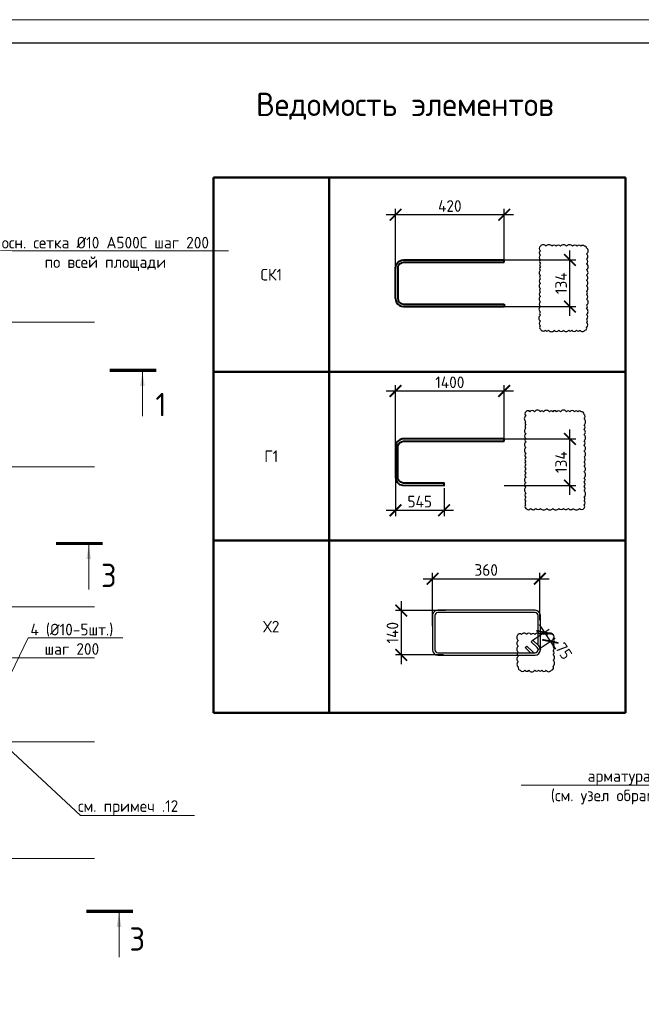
# Model space of a CAD drawing. Header units: millimetres. Extents: x -386473 to 311666, y -59273 to 291770.
# Tile 119 of 132: x 154042 to 167364, y 16590 to 37703. Entities that reach past the tile are written whole.
import ezdxf
from ezdxf import colors
from ezdxf.entities.mleader import LeaderData, LeaderLine
from ezdxf.math import Vec2, Vec3

# ---------------------------------------------------------------- set-up
doc = ezdxf.new("R2010")
doc.units = ezdxf.units.MM
doc.linetypes.add('______5', pattern=[1100, 800, -100, 100, -100])
doc.linetypes.add('осевая', pattern=[50.8, 31.75, -6.35, 6.35, -6.35])
for name, color, linetype, lineweight in [('Арм_хомуты', 133, 'Continuous', 18), ('Выноски', 20, 'Continuous', 20), ('Оси', 40, '______5', 18), ('подоснова', 151, 'Continuous', 5), ('размер', 1, 'Continuous', 25), ('РАЗМЕРЫ', 1, 'Continuous', 9), ('ТОНКИЕ', 7, 'Continuous', 9), ('Узлы', 7, 'Continuous', 0)]:
    doc.layers.add(name, color=color, linetype=linetype, lineweight=lineweight)
doc.layers.add('ТОЛСТЫЕ_ОСНОВНЫЕ', color=6, linetype='Continuous')
doc.styles.add('GOST 2.304', font='CS_Gost2304.shx')
doc.styles.add('GOST-2.304_Type-B', font='GOST_Common.ttf')
doc.dimstyles.new('СПДС', dxfattribs={"dimscale": 100, "dimtxt": 2.5, "dimasz": 2.5, "dimexe": 1.25, "dimexo": 0, "dimtad": 1, "dimdec": 0, "dimtxsty": 'GOST-2.304_Type-B', "dimblk": 'ARCHTICK', "dimcen": 2.5, "dimdle": 2, "dimadec": 0, "dimazin": 2, "dimtfac": 0.75, "dimtdec": 0, "dimtmove": 1, "dimatfit": 3, "dimfxl": 1, "dimtolj": 1, "dimarcsym": 1})

# ---------------------------------------------------------------- blocks, each defined once
blk = doc.blocks.new('оси2')
at = {"layer": 'Оси', "color": 16, "linetype": 'осевая', "lineweight": 0, "ltscale": 0.25, "transparency": 33554687}
for p, q in [((979200, 1707.1), (1032582.1, 1707.1)), ((979200, -1392.9), (1032582.1, -1392.9)), ((979200, -4392.9), (1032582.1, -4392.9)), ((979200, -5492.9), (1032582.1, -5492.9)), ((979200, -7292.9), (1032582.1, -7292.9)), ((979200, -9792.9), (1032582.1, -9792.9))]:
    blk.add_line(p, q, dxfattribs=at)
blk = doc.blocks.new('_None')
blk = doc.blocks.new('*U44')
at = {"layer": 'ТОЛСТЫЕ_ОСНОВНЫЕ', "color": 6}
blk.add_lwpolyline([(20, 5), (886, 5), (886, 415), (20, 415)], close=True, dxfattribs=at)
at = {"layer": 'ТОНКИЕ'}
blk.add_lwpolyline([(0, 0), (891, 0), (891, 420), (0, 420)], close=True, dxfattribs=at)
blk = doc.blocks.new('*T338')
at = {"layer": 'Выноски', "color": 0, "linetype": 'ByBlock', "lineweight": 50, "transparency": 16777216}
for p, q in [((0, 0), (8834, 0)), ((0, 0), (0, -11474)), ((2484, 0), (2484, -11474)), ((8834, 0), (8834, -11474)), ((0, -4165), (8834, -4165)), ((0, -7784), (8834, -7784)), ((0, -11474), (8834, -11474))]:
    blk.add_line(p, q, dxfattribs=at)
at = {"layer": 'Выноски', "color": 0, "transparency": 16777216, "char_height": 250, "width": 2183.67, "attachment_point": 5, "style": 'GOST-2.304_Type-B'}
for s, insert in [('СК1', (1242, -2083)), ('Г1', (1242, -5975)), ('Х2', (1242, -9629))]:
    blk.add_mtext(s, dxfattribs=dict(at, insert=insert))
blk = doc.blocks.new('*U331')
at = {"color": 0, "linetype": 'ByBlock', "lineweight": -2}
for p, q in [((-99.8, 25), (-99.8, 455.9)), ((-89.8, 455.9), (-99.8, 455.9)), ((-89.8, 25), (-89.8, 455.9)), ((89.8, 25), (89.8, 455.9)), ((89.8, 455.9), (99.8, 455.9)), ((99.8, 25), (99.8, 455.9)), ((-98.6, 15.9), (-99.8, 25)), ((-95.1, 7.5), (-98.6, 15.9)), ((-89.6, 0.3), (-95.1, 7.5)), ((-89, 18.5), (-89.8, 25)), ((-82.3, -5.3), (-89.6, 0.3)), ((-86.5, 12.5), (-89, 18.5)), ((-82.5, 7.3), (-86.5, 12.5)), ((-77.3, 3.3), (-82.5, 7.3)), ((-71.3, 0.9), (-77.3, 3.3)), ((-64.8, 0), (-71.3, 0.9)), ((-64.8, 0), (64.8, 0)), ((64.8, 0), (71.3, 0.9)), ((71.3, 0.9), (77.3, 3.3)), ((77.3, 3.3), (82.5, 7.3)), ((82.3, -5.3), (89.6, 0.3)), ((82.5, 7.3), (86.5, 12.5)), ((86.5, 12.5), (89, 18.5)), ((89, 18.5), (89.8, 25)), ((89.6, 0.3), (95.1, 7.5)), ((95.1, 7.5), (98.6, 15.9)), ((98.6, 15.9), (99.8, 25)), ((-73.9, -8.8), (-82.3, -5.3)), ((-64.8, -10), (-73.9, -8.8)), ((64.8, -10), (-64.8, -10)), ((64.8, -10), (73.9, -8.8)), ((73.9, -8.8), (82.3, -5.3))]:
    blk.add_line(p, q, dxfattribs=at)
at = {"style": 'GOST 2.304', "oblique": 15, "flags": 9}
for tag, p in [('ПОЗИЦИЯ', (993.5, -185)), ('ДИАМЕТР', (993.8, -189.3)), ('КЛАСС', (994.1, -193.8)), ('ДЛИНА', (994.5, -198.5)), ('МАССА', (994.8, -203.9))]:
    blk.add_attdef(tag, p, '', height=2.5, dxfattribs=at)
blk = doc.blocks.new('_ArchTick')
at = {"color": 0, "linetype": 'ByBlock', "const_width": 0.15}
blk.add_lwpolyline([(-0.5, -0.5), (0.5, 0.5)], dxfattribs=at)
blk = doc.blocks.new('*D339')
at = {"layer": 'DEFPOINTS', "color": 0, "transparency": 16777216}
for p in [(164127, 32552), (165833, 32552), (164424, 31553)]:
    blk.add_point(p, dxfattribs=at)
at = {"layer": 'РАЗМЕРЫ', "color": 0, "lineweight": -2, "transparency": 16777216}
for p, q in [((165833, 31353), (165833, 32752)), ((164127, 32552), (165958, 32552)), ((164424, 31553), (165958, 31553))]:
    blk.add_line(p, q, dxfattribs=at)
at = {"layer": 'РАЗМЕРЫ', "color": 0, "lineweight": -2, "transparency": 16777216, "xscale": 250, "yscale": 250, "zscale": 250}
for p, rotation in [((165833, 32552), 90), ((165833, 31553), 270)]:
    blk.add_blockref('_ArchTick', p, dxfattribs=dict(at, rotation=rotation))
at = {"layer": 'РАЗМЕРЫ', "color": 0, "lineweight": 0, "transparency": 16777216, "insert": (165645, 32052), "char_height": 250, "attachment_point": 5, "rotation": 90, "style": 'GOST-2.304_Type-B'}
blk.add_mtext('\\A1;134', dxfattribs=at)
blk = doc.blocks.new('*D345')
at = {"layer": 'DEFPOINTS', "color": 0, "transparency": 16777216}
for p in [(162095, 33520), (162095, 32320), (164424, 32502)]:
    blk.add_point(p, dxfattribs=at)
at = {"layer": 'размер', "color": 0, "lineweight": -2, "transparency": 16777216}
for p, q in [((162095, 32320), (162095, 33645)), ((164424, 32502), (164424, 33645)), ((164624, 33520), (161895, 33520))]:
    blk.add_line(p, q, dxfattribs=at)
at = {"layer": 'размер', "color": 0, "lineweight": -2, "transparency": 16777216, "xscale": 250, "yscale": 250, "zscale": 250, "rotation": 180}
blk.add_blockref('_ArchTick', (162095, 33520), dxfattribs=at)
at = {"layer": 'размер', "color": 0, "lineweight": -2, "transparency": 16777216, "xscale": 250, "yscale": 250, "zscale": 250}
blk.add_blockref('_ArchTick', (164424, 33520), dxfattribs=at)
at = {"layer": 'размер', "color": 0, "transparency": 16777216, "insert": (163260, 33708), "char_height": 250, "attachment_point": 5, "style": 'GOST-2.304_Type-B'}
blk.add_mtext('\\A1;420', dxfattribs=at)
blk = doc.blocks.new('*U330')
at = {"color": 0, "linetype": 'ByBlock', "lineweight": -2}
for p, q in [((432, 183.1), (12.5, 183.1)), ((432, 173.1), (12.5, 173.1)), ((32.8, 173.1), (54.9, 151.1)), ((-10, 160.6), (-10, 12.5)), ((-10, 159.6), (-10, 160.6)), ((22, 118.2), (-3.4, 143.7)), ((0, 159.6), (0, 160.6)), ((0, 140.3), (0, 12.5)), ((3.7, 150.8), (29.1, 125.3)), ((47.8, 144), (22.3, 169.4)), ((54.9, 151.1), (47.8, 144)), ((444.5, 12.5), (444.5, 160.6)), ((454.5, 12.5), (454.5, 160.6)), ((29.1, 125.3), (22, 118.2)), ((12.5, 0), (432, 0)), ((12.5, -10), (432, -10))]:
    blk.add_line(p, q, dxfattribs=at)
for centre, radius, start, end in [((12.5, 160.6), 22.5, 90, 180), ((12.5, 160.6), 12.5, 90, 180), ((13.5, 160.6), 12.5, 45, 90), ((432, 160.6), 22.5, 0, 90), ((432, 160.6), 12.5, 0, 90), ((12.5, 159.6), 22.5, 180, 225), ((12.5, 159.6), 12.5, 180, 225), ((12.5, 12.5), 22.5, 180, 270), ((12.5, 12.5), 12.5, 180, 270), ((432, 12.5), 12.5, 270, 0), ((432, 12.5), 22.5, 270, 0)]:
    blk.add_arc(centre, radius, start, end, dxfattribs=at)
at = {"style": 'GOST 2.304', "oblique": 15, "flags": 9}
for tag, p in [('ДИАМЕТР', (-52.8, -63)), ('КЛАСС', (-53, -68.7)), ('ДЛИНА', (-52.5, -73.8)), ('ПОЗИЦИЯ', (-52.3, -58)), ('МАССА', (-52.3, -78.3))]:
    blk.add_attdef(tag, p, '', height=2.5, dxfattribs=at)
blk = doc.blocks.new('*D342')
at = {"layer": 'DEFPOINTS', "color": 0, "transparency": 16777216}
for p in [(163166, 25033), (162219, 24083), (163122, 24083)]:
    blk.add_point(p, dxfattribs=at)
at = {"layer": 'РАЗМЕРЫ', "color": 0, "lineweight": -2, "transparency": 16777216}
for p, q in [((162219, 25233), (162219, 23883)), ((163166, 25033), (162094, 25033)), ((163122, 24083), (162094, 24083))]:
    blk.add_line(p, q, dxfattribs=at)
at = {"layer": 'РАЗМЕРЫ', "color": 0, "lineweight": -2, "transparency": 16777216, "xscale": 250, "yscale": 250, "zscale": 250}
for p, rotation in [((162219, 25033), 90), ((162219, 24083), 270)]:
    blk.add_blockref('_ArchTick', p, dxfattribs=dict(at, rotation=rotation))
at = {"layer": 'РАЗМЕРЫ', "color": 0, "lineweight": 0, "transparency": 16777216, "insert": (162031, 24558), "char_height": 250, "attachment_point": 5, "rotation": 90, "style": 'GOST-2.304_Type-B'}
blk.add_mtext('\\A1;140', dxfattribs=at)
blk = doc.blocks.new('*D343')
at = {"layer": 'DEFPOINTS', "color": 0, "transparency": 16777216}
for p in [(165188, 25716), (165188, 24825, 1800), (162889, 24702, 1800)]:
    blk.add_point(p, dxfattribs=at)
at = {"layer": 'РАЗМЕРЫ', "color": 0, "lineweight": -2, "transparency": 16777216}
for p, q in [((162889, 24702), (162889, 25841)), ((165188, 24825), (165188, 25841)), ((162689, 25716), (165388, 25716))]:
    blk.add_line(p, q, dxfattribs=at)
at = {"layer": 'РАЗМЕРЫ', "color": 0, "lineweight": -2, "transparency": 16777216, "xscale": 250, "yscale": 250, "zscale": 250, "rotation": 180}
blk.add_blockref('_ArchTick', (162889, 25716), dxfattribs=at)
at = {"layer": 'РАЗМЕРЫ', "color": 0, "lineweight": -2, "transparency": 16777216, "xscale": 250, "yscale": 250, "zscale": 250}
blk.add_blockref('_ArchTick', (165188, 25716), dxfattribs=at)
at = {"layer": 'РАЗМЕРЫ', "color": 0, "lineweight": 0, "transparency": 16777216, "insert": (164039, 25904), "char_height": 250, "attachment_point": 5, "style": 'GOST-2.304_Type-B'}
blk.add_mtext('\\A1;360', dxfattribs=at)
blk = doc.blocks.new('*D340')
at = {"layer": 'DEFPOINTS', "color": 0, "transparency": 16777216}
for p in [(164127, 28715), (165833, 28715), (164424, 27716)]:
    blk.add_point(p, dxfattribs=at)
at = {"layer": 'РАЗМЕРЫ', "color": 0, "lineweight": -2, "transparency": 16777216}
for p, q in [((164127, 28715), (165958, 28715)), ((165833, 27516), (165833, 28915)), ((164424, 27716), (165958, 27716))]:
    blk.add_line(p, q, dxfattribs=at)
at = {"layer": 'РАЗМЕРЫ', "color": 0, "lineweight": -2, "transparency": 16777216, "xscale": 250, "yscale": 250, "zscale": 250}
for p, rotation in [((165833, 28715), 90), ((165833, 27716), 270)]:
    blk.add_blockref('_ArchTick', p, dxfattribs=dict(at, rotation=rotation))
at = {"layer": 'РАЗМЕРЫ', "color": 0, "lineweight": 0, "transparency": 16777216, "insert": (165645, 28216), "char_height": 250, "attachment_point": 5, "rotation": 90, "style": 'GOST-2.304_Type-B'}
blk.add_mtext('\\A1;134', dxfattribs=at)
blk = doc.blocks.new('*D341')
at = {"layer": 'DEFPOINTS', "color": 0, "transparency": 16777216}
for p in [(162095, 29740), (164424, 28722), (162095, 28540)]:
    blk.add_point(p, dxfattribs=at)
at = {"layer": 'размер', "color": 0, "lineweight": -2, "transparency": 16777216}
for p, q in [((162095, 28540), (162095, 29865)), ((164424, 28722), (164424, 29865)), ((164624, 29740), (161895, 29740))]:
    blk.add_line(p, q, dxfattribs=at)
at = {"layer": 'размер', "color": 0, "lineweight": -2, "transparency": 16777216, "xscale": 250, "yscale": 250, "zscale": 250, "rotation": 180}
blk.add_blockref('_ArchTick', (162095, 29740), dxfattribs=at)
at = {"layer": 'размер', "color": 0, "lineweight": -2, "transparency": 16777216, "xscale": 250, "yscale": 250, "zscale": 250}
blk.add_blockref('_ArchTick', (164424, 29740), dxfattribs=at)
at = {"layer": 'размер', "color": 0, "transparency": 16777216, "insert": (163260, 29928), "char_height": 250, "attachment_point": 5, "style": 'GOST-2.304_Type-B'}
blk.add_mtext('\\A1;1400', dxfattribs=at)
blk = doc.blocks.new('*D344')
at = {"layer": 'DEFPOINTS', "color": 0, "transparency": 16777216}
for p in [(162095, 28021), (163136, 27659), (162095, 27182)]:
    blk.add_point(p, dxfattribs=at)
at = {"layer": 'размер', "color": 0, "lineweight": -2, "transparency": 16777216}
for p, q in [((162095, 28021), (162095, 27057)), ((163136, 27659), (163136, 27057)), ((163336, 27182), (161895, 27182))]:
    blk.add_line(p, q, dxfattribs=at)
at = {"layer": 'размер', "color": 0, "lineweight": -2, "transparency": 16777216, "xscale": 250, "yscale": 250, "zscale": 250, "rotation": 180}
blk.add_blockref('_ArchTick', (162095, 27182), dxfattribs=at)
at = {"layer": 'размер', "color": 0, "lineweight": -2, "transparency": 16777216, "xscale": 250, "yscale": 250, "zscale": 250}
blk.add_blockref('_ArchTick', (163136, 27182), dxfattribs=at)
at = {"layer": 'размер', "color": 0, "transparency": 16777216, "insert": (162615, 27370), "char_height": 250, "attachment_point": 5, "style": 'GOST-2.304_Type-B'}
blk.add_mtext('\\A1;545', dxfattribs=at)
blk = doc.blocks.new('*D1093')
at = {"layer": 'DEFPOINTS', "color": 0, "transparency": 16777216}
for p in [(165024, 24391), (165414, 24373), (165151, 24199)]:
    blk.add_point(p, dxfattribs=at)
at = {"layer": 'РАЗМЕРЫ', "color": 0, "lineweight": -2, "transparency": 16777216}
for p, q in [((165177, 24732), (165524, 24207)), ((165024, 24391), (165391, 24634)), ((165151, 24199), (165518, 24442))]:
    blk.add_line(p, q, dxfattribs=at)
at = {"layer": 'РАЗМЕРЫ', "color": 0, "lineweight": -2, "transparency": 16777216, "xscale": 250, "yscale": 250, "zscale": 250}
for p, rotation in [((165287, 24565), 123.52746527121), ((165414, 24373), 303.5274652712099)]:
    blk.add_blockref('_ArchTick', p, dxfattribs=dict(at, rotation=rotation))
at = {"layer": 'РАЗМЕРЫ', "color": 0, "transparency": 16777216, "insert": (165702, 24166), "char_height": 250, "attachment_point": 5, "rotation": 303.5275, "style": 'GOST-2.304_Type-B'}
blk.add_mtext('\\A1;75', dxfattribs=at)

msp = doc.modelspace()

# ---------------------------------------------------------------- linework, layer by layer
at = {"color": 240, "true_color": 0xed1f24}
for points in [[(165201.5, 32845.2, 0.5205671), (165201.5, 32748.6, 0.5205671), (165201.5, 32656.6, 0.5205671), (165201.5, 32554.6, 0.5205671), (165201.5, 32479.3, 0.5205671), (165201.5, 32410.3, 0.5205671), (165201.5, 32331.2, 0.5205671), (165201.5, 32218.1, 0.5205671), (165201.5, 32148.4, 0.5205671), (165201.5, 32047, 0.5205671), (165201.5, 31941.2, 0.5205671), (165201.5, 31859.3, 0.5205671), (165201.5, 31769.9, 0.5205671), (165201.5, 31655.9, 0.5205671), (165201.5, 31555, 0.5205671), (165201.5, 31434.8, 0.5205671), (165201.5, 31365.3, 0.5205671), (165201.5, 31239.6, 0.5205671), (165201.5, 31138.1, 0.5205671), (165201.5, 31069.4, 0.5205671), (165308.2, 31043.8, 0.5205671), (165375.5, 31043.8, 0.5205671), (165497.9, 31043.8, 0.5205671), (165593.7, 31043.8, 0.5205671), (165695.5, 31043.8, 0.5205671), (165808.4, 31043.8, 0.5205671), (165877.9, 31043.8, 0.5205671), (165976.4, 31043.8, 0.5205671), (166051.5, 31043.8, 0.5205671), (166158.9, 31043.8, 0.5205671), (166190.7, 31111.2, 0.5205671), (166190.7, 31211.8, 0.5205671), (166190.7, 31281.1, 0.5205671), (166190.7, 31381.9, 0.5205671), (166190.7, 31506.4, 0.5205671), (166190.7, 31581.4, 0.5205671), (166190.7, 31711.2, 0.5205671), (166190.7, 31809.6, 0.5205671), (166190.7, 31880.9, 0.5205671), (166190.7, 31998, 0.5205671), (166190.7, 32115.9, 0.5205671), (166190.7, 32222.1, 0.5205671), (166190.7, 32341.2, 0.5205671), (166190.7, 32471.3, 0.5205671), (166190.7, 32568.8, 0.5205671), (166190.7, 32681.2, 0.5205671), (166190.7, 32811.2, 0.5205671), (166142.9, 32845.2, 0.5205671), (166070.7, 32845.2, 0.5205671), (165985.8, 32845.2, 0.5205671), (165887.5, 32845.2, 0.5205671), (165759.8, 32845.2, 0.5205671), (165634.9, 32845.2, 0.5205671), (165541.7, 32845.2, 0.5205671), (165448.4, 32845.2, 0.5205671), (165321.8, 32845.2, 0.5205671)], [(164889.9, 29296.5, 0.5205671), (164889.9, 29211.6, 0.5205671), (164889.9, 29082.3, 0.5205671), (164889.9, 29011.8, 0.5205671), (164889.9, 28944, 0.5205671), (164889.9, 28827.3, 0.5205671), (164889.9, 28724.3, 0.5205671), (164889.9, 28645.8, 0.5205671), (164889.9, 28531.9, 0.5205671), (164889.9, 28406, 0.5205671), (164889.9, 28313.2, 0.5205671), (164889.9, 28234.7, 0.5205671), (164889.9, 28160, 0.5205671), (164889.9, 28072.1, 0.5205671), (164889.9, 27978.8, 0.5205671), (164889.9, 27887.8, 0.5205671), (164889.9, 27779.5, 0.5205671), (164889.9, 27677.5, 0.5205671), (164889.9, 27557.7, 0.5205671), (164889.9, 27460, 0.5205671), (164889.9, 27373.5, 0.5205671), (164889.9, 27303, 0.5205671), (164889.9, 27224.4, 0.5205671), (164995.6, 27224.2, 0.5205671), (165103.2, 27224.2, 0.5205671), (165205.8, 27224.2, 0.5205671), (165336.9, 27224.2, 0.5205671), (165468.6, 27224.2, 0.5205671), (165593.4, 27224.2, 0.5205671), (165695.9, 27224.2, 0.5205671), (165800.4, 27224.2, 0.5205671), (165908.2, 27224.2, 0.5205671), (166036.3, 27224.2, 0.5205671), (166136.5, 27225.9, 0.5205671), (166136.5, 27294, 0.5205671), (166136.5, 27392.4, 0.5205671), (166136.5, 27469.4, 0.5205671), (166136.5, 27601.8, 0.5205671), (166136.5, 27695, 0.5205671), (166136.5, 27787.9, 0.5205671), (166136.5, 27880.6, 0.5205671), (166136.5, 28009.5, 0.5205671), (166136.5, 28125.3, 0.5205671), (166136.5, 28218.8, 0.5205671), (166136.5, 28323.6, 0.5205671), (166136.5, 28450.7, 0.5205671), (166136.5, 28571.5, 0.5205671), (166136.5, 28675.2, 0.5205671), (166136.5, 28802.5, 0.5205671), (166136.5, 28915.4, 0.5205671), (166136.5, 29015.8, 0.5205671), (166136.5, 29145.4, 0.5205671), (166136.5, 29240.5, 0.5205671), (166072.1, 29296.5, 0.5205671), (166002.1, 29296.5, 0.5205671), (165930.2, 29296.5, 0.5205671), (165831.8, 29296.5, 0.5205671), (165762.4, 29296.5, 0.5205671), (165632.3, 29296.5, 0.5205671), (165549.2, 29296.5, 0.5205671), (165464.8, 29296.5, 0.5205671), (165393.5, 29296.5, 0.5205671), (165269.8, 29296.5, 0.5205671), (165199.8, 29296.5, 0.5205671), (165074.4, 29296.5, 0.5205671), (164978, 29296.5, 0.5205671)], [(164727.5, 24519.5, 0.5205671), (164727.5, 24392.4, 0.5205671), (164727.5, 24272.2, 0.5205671), (164727.5, 24140, 0.5205671), (164727.5, 24052.1, 0.5205671), (164727.5, 23937.4, 0.5205671), (164727.5, 23826, 0.5205671), (164767.6, 23753.4, 0.5205671), (164869.6, 23753.4, 0.5205671), (164954.2, 23753.4, 0.5205671), (165080, 23753.4, 0.5205671), (165161.8, 23753.4, 0.5205671), (165231, 23753.4, 0.5205671), (165322.7, 23753.4, 0.5205671), (165439.5, 23753.4, 0.5205671), (165474.3, 23844.5, 0.5205671), (165474.3, 23968.6, 0.5205671), (165474.3, 24084.6, 0.5205671), (165474.3, 24176, 0.5205671), (165474.3, 24257.4, 0.5205671), (165474.3, 24343.4, 0.5205671), (165474.3, 24425.5, 0.5205671), (165472.7, 24519.5, 0.5205671), (165352.5, 24519.5, 0.5205671), (165277.3, 24519.5, 0.5205671), (165191.6, 24519.5, 0.5205671), (165084.6, 24519.5, 0.5205671), (165004.7, 24519.5, 0.5205671), (164904.9, 24519.5, 0.5205671), (164798.1, 24519.5, 0.5205671)]]:
    msp.add_lwpolyline(points, format="xyb", close=True, dxfattribs=at)
at = {"layer": 'РАЗМЕРЫ', "lineweight": 40}
msp.add_lwpolyline([(164424.4, 28664.7), (164424.4, 28714.7), (162239, 28714.7), (162190.7, 28694.7), (162140.3, 28655.8), (162118.3, 28627.2), (162100.9, 28585), (162094.9, 28539.7), (162094.9, 27891.4), (162109.6, 27825), (162132.3, 27785.8), (162164.3, 27753.8), (162182.4, 27739.9), (162247.3, 27719.4), (163135.7, 27716.4), (163135.7, 27766.4), (162269.9, 27766.4), (162222.5, 27776.9), (162194.5, 27793.1), (162165, 27824.6), (162155.4, 27844), (162147, 27875.2), (162144.9, 27891.4), (162144.9, 28539.7), (162155.4, 28587.1), (162181.5, 28628.1), (162237.6, 28660.4), (162269.9, 28664.7), (164424.4, 28664.7)], dxfattribs=at)
at = {"layer": 'Узлы', "color": 1, "linetype": 'Continuous', "lineweight": 0}
for p, q in [((156672.5, 30149.6, 3100), (156672.5, 29199.6, 3100)), ((155520.8, 26437, 3100), (155520.8, 25487, 3100)), ((156169.8, 18551.8, 2940), (156169.8, 17601.8, 2940))]:
    msp.add_line(p, q, dxfattribs=at)
at = {"layer": 'Узлы', "color": 1, "linetype": 'Continuous', "lineweight": 0, "const_width": 70}
for points, elevation in [([(156972.5, 30184.6), (155972.5, 30184.6)], 3100), ([(155820.8, 26472), (154820.8, 26472)], 3100), ([(156469.8, 18586.8), (155469.8, 18586.8)], 2940)]:
    msp.add_lwpolyline(points, dxfattribs=dict(at, elevation=elevation))
at = {"layer": 'Узлы', "color": 1, "linetype": 'Continuous', "lineweight": 0}
for points in [[(156672.5, 30149.6, 3100), (156622.2, 29849.1, 3100), (156722.7, 29849.1, 3100)], [(155520.8, 26437, 3100), (155470.5, 26136.6, 3100), (155571, 26136.6, 3100)], [(156169.8, 18551.8, 2940), (156119.6, 18251.3, 2940), (156220.1, 18251.3, 2940)]]:
    msp.add_solid(points, dxfattribs=at)

# ---------------------------------------------------------------- block references
at = {"xscale": 100, "yscale": 100, "zscale": 100}
msp.add_blockref('*U44', (98011.6, -4296.7), dxfattribs=at)
msp.add_blockref('*T338', (158191.9, 34317.7))
at = {"lineweight": 30, "xscale": 4.97475, "yscale": 4.97475, "zscale": 4.97475, "rotation": 180}
msp.add_blockref('*U330', (165150.1, 24989.6, 1800), dxfattribs=at)
at = {"layer": 'Арм_хомуты', "lineweight": 40, "xscale": 5, "yscale": 5, "zscale": 5, "rotation": 270}
msp.add_blockref('*U331', (162144.9, 32052.4), dxfattribs=at)
at = {"layer": 'подоснова', "color": 2, "ltscale": 0.3}
msp.add_blockref('оси2', (-876938.7, 29509.2), dxfattribs=at)

# ---------------------------------------------------------------- texts
at = {"layer": 'РАЗМЕРЫ', "color": 0, "style": 'GOST-2.304_Type-B'}
msp.add_text('Ведомость элементов', height=500, dxfattribs=at).set_placement((159107.6, 35637))
at = {"layer": 'Узлы', "color": 1, "linetype": 'Continuous', "lineweight": 0, "char_height": 500, "attachment_point": 5, "style": 'GOST-2.304_Type-B'}
for s, insert in [('1', (157069.5, 29450.7, 3100)), ('3', (155950.8, 25787, 3100)), ('3', (156561.3, 17990.9, 2940))]:
    msp.add_mtext_dynamic_manual_height_columns(s, width=723.88, gutter_width=25, heights=[0], dxfattribs=dict(at, insert=insert))

# ---------------------------------------------------------------- dimensions: what is measured, and where the dimension line sits
at = {"layer": 'размер'}
for base, p1, p2, text, picture, middle in [((162094.9, 33520.4), (164424.4, 32501.5), (162094.9, 32319.6), '420', '*D345', (163259.7, 33707.9)), ((162094.9, 29740.5), (164424.4, 28721.6), (162094.9, 28539.7), '1400', '*D341', (163259.7, 29928)), ((162094.9, 27182.1), (163135.7, 27658.7), (162094.9, 28020.6), '545', '*D344', (162615.3, 27369.6))]:
    dim = msp.add_linear_dim(base=base, p1=p1, p2=p2, text=text, dimstyle='СПДС', dxfattribs=at)
    dim.commit()
    dim.dimension.update_dxf_attribs({"geometry": picture, "text_midpoint": middle})
at = {"layer": 'РАЗМЕРЫ', "color": 1, "lineweight": 0}
for base, p1, p2, text, picture, middle in [((165832.6, 32551.5), (164424.4, 31553.3), (164127.2, 32551.5), '134', '*D339', (165645.1, 32052.4)), ((165832.6, 28714.7), (164424.4, 27716.4), (164127.2, 28714.7), '134', '*D340', (165645.1, 28215.5)), ((162218.6, 24082.6, 1800), (163165.6, 25033.4, 1800), (163122.3, 24082.6, 1800), '140', '*D342', (162031.1, 24558, 1800))]:
    dim = msp.add_linear_dim(base=base, p1=p1, p2=p2, angle=90, text=text, dimstyle='СПДС', override={"dimlfac": 0.2, "dimtofl": 0}, dxfattribs=at)
    dim.commit()
    dim.dimension.update_dxf_attribs({"geometry": picture, "text_midpoint": middle})
dim = msp.add_linear_dim(base=(165188.4, 25716.1), p1=(162889.2, 24701.8, 1800), p2=(165188.4, 24824.7, 1800), text='360', dimstyle='СПДС', override={"dimlfac": 0.2, "dimtofl": 0}, dxfattribs=at)
dim.commit()
dim.dimension.update_dxf_attribs({"geometry": '*D343', "text_midpoint": (164038.8, 25903.6)})
at = {"layer": 'РАЗМЕРЫ', "color": 1}
dim = msp.add_linear_dim(base=(165413.9, 24373.4), p1=(165024.4, 24391), p2=(165151.3, 24199.4), angle=303.52747, text='75', dimstyle='СПДС', dxfattribs=at)
dim.commit()
dim.dimension.update_dxf_attribs({"geometry": '*D1093', "text_midpoint": (165545.8, 24062.7), "dimtype": 161})

# ---------------------------------------------------------------- leaders
at = {"layer": 'подоснова', "color": 2, "ltscale": 0.3}
ml = msp.add_multileader_mtext('Standard', dxfattribs=at)
ml.set_content('осн. сетка %%C10 А500С шаг 200\\Pпо всей площади', color=2, style='GOST-2.304_Type-B')
ml.set_leader_properties(color=256, linetype='ByLayer', lineweight=15)
ml.set_arrow_properties(name='NONE')
ml.build(insert=Vec2(0, 0))
ml.multileader.update_dxf_attribs({"text_left_attachment_type": 6, "text_right_attachment_type": 6, "dogleg_length": 0.1, "arrow_head_size": 18})
ctx = ml.context
ctx.base_point, ctx.char_height, ctx.arrow_head_size, ctx.landing_gap_size, ctx.plane_origin = Vec3(153631.4, 32747.6), 250, 18, 20, Vec3(151223.1, 35005.6)
ctx.left_attachment, ctx.right_attachment, ctx.text_align_type = 6, 6, 1
notes = []
notes.append((ctx, [(0, (1, 1, 0), (153631.3, 32747.6), (1, 0), 0.1, [(0, [(152956, 29900.1)], 0, [])])]))
ctx.mtext.insert, ctx.mtext.alignment, ctx.mtext.flow_direction = Vec3(155877.9, 33047.6), 2, 5
at = {"layer": 'подоснова', "color": 3, "ltscale": 0.3}
ml = msp.add_multileader_mtext('Standard', dxfattribs=at)
ml.set_content('4 (%%C10-5шт.)\\Pшаг 200', color=3, style='GOST-2.304_Type-B')
ml.set_leader_properties(color=256, linetype='ByLayer', lineweight=15)
ml.set_arrow_properties(name='NONE')
ml.build(insert=Vec2(0, 0))
ml.multileader.update_dxf_attribs({"text_left_attachment_type": 6, "text_right_attachment_type": 6, "dogleg_length": 0.1, "arrow_head_size": 18})
ctx = ml.context
ctx.base_point, ctx.char_height, ctx.arrow_head_size, ctx.landing_gap_size, ctx.plane_origin = Vec3(154221.6, 24451.5), 250, 18, 20, Vec3(144666.5, 25407.9)
ctx.left_attachment, ctx.right_attachment, ctx.text_align_type = 6, 6, 1
notes.append((ctx, [(0, (1, 1, 0), (154221.5, 24451.5), (1, 0), 0.1, [(0, [(153307.1, 22553.8)], 0, [])])]))
ctx.mtext.insert, ctx.mtext.alignment, ctx.mtext.flow_direction = Vec3(155159.4, 24751.5), 2, 5
at = {"layer": 'подоснова', "color": 2, "ltscale": 0.3}
ml = msp.add_multileader_mtext('Standard', dxfattribs=at)
ml.set_content('см. примеч .12', color=2, style='GOST-2.304_Type-B')
ml.set_leader_properties(color=256, linetype='ByLayer', lineweight=15)
ml.set_arrow_properties(name='NONE')
ml.build(insert=Vec2(0, 0))
ml.multileader.update_dxf_attribs({"text_left_attachment_type": 6, "text_right_attachment_type": 6, "dogleg_length": 0.1, "arrow_head_size": 18})
ctx = ml.context
ctx.base_point, ctx.char_height, ctx.arrow_head_size, ctx.landing_gap_size, ctx.plane_origin = Vec3(155346.3, 20641.3), 250, 18, 20, Vec3(144720.6, 24094.6)
ctx.left_attachment, ctx.right_attachment, ctx.text_align_type = 6, 6, 1
notes.append((ctx, [(0, (1, 1, 0), (155346.2, 20641.3), (1, 0), 0.1, [(0, [(153295.1, 22537.1)], 0, [])])]))
ctx.mtext.insert, ctx.mtext.alignment, ctx.mtext.flow_direction = Vec3(156364.4, 20966.3), 2, 5
ml = msp.add_multileader_mtext('Standard', dxfattribs=at)
ml.set_content('арматура обрамления \\P(см. узел обрамления отверстий', color=2, style='GOST-2.304_Type-B')
ml.set_leader_properties(color=256, linetype='ByLayer', lineweight=15)
ml.set_arrow_properties(name='NONE')
ml.build(insert=Vec2(0, 0))
ml.multileader.update_dxf_attribs({"text_left_attachment_type": 6, "text_right_attachment_type": 6, "dogleg_length": 0.1, "arrow_head_size": 18})
ctx = ml.context
ctx.base_point, ctx.char_height, ctx.arrow_head_size, ctx.landing_gap_size, ctx.plane_origin = Vec3(165384, 21286.2), 250, 18, 20, Vec3(169643, 27411.2)
ctx.left_attachment, ctx.right_attachment, ctx.text_align_type = 6, 6, 1
notes.append((ctx, [(1, (1, 1, 0), (170293.4, 21286.2), (-1, 0), 0.1, [(1, [(172511.9, 19396.4), (171431.9, 19367.9), (172529.1, 18466.8), (171349, 18409.9)], 0, [])])]))
ctx.mtext.insert, ctx.mtext.alignment, ctx.mtext.flow_direction = Vec3(167838.6, 21611.2), 2, 5
for ctx, leaders in notes:
    for number, flags, end, landing, length, lines in leaders:
        leader = LeaderData()
        leader.index, (leader.has_last_leader_line, leader.has_dogleg_vector, leader.attachment_direction) = number, flags
        leader.last_leader_point, leader.dogleg_vector, leader.dogleg_length = Vec3(end), Vec3(landing), length
        for number, points, colour, breaks in lines:
            line = LeaderLine()
            line.index, line.vertices, line.color, line.breaks = number, Vec3.list(points), colors.encode_raw_color(colour), breaks
            leader.lines.append(line)
        ctx.leaders.append(leader)

doc.saveas('drawing.dxf')
